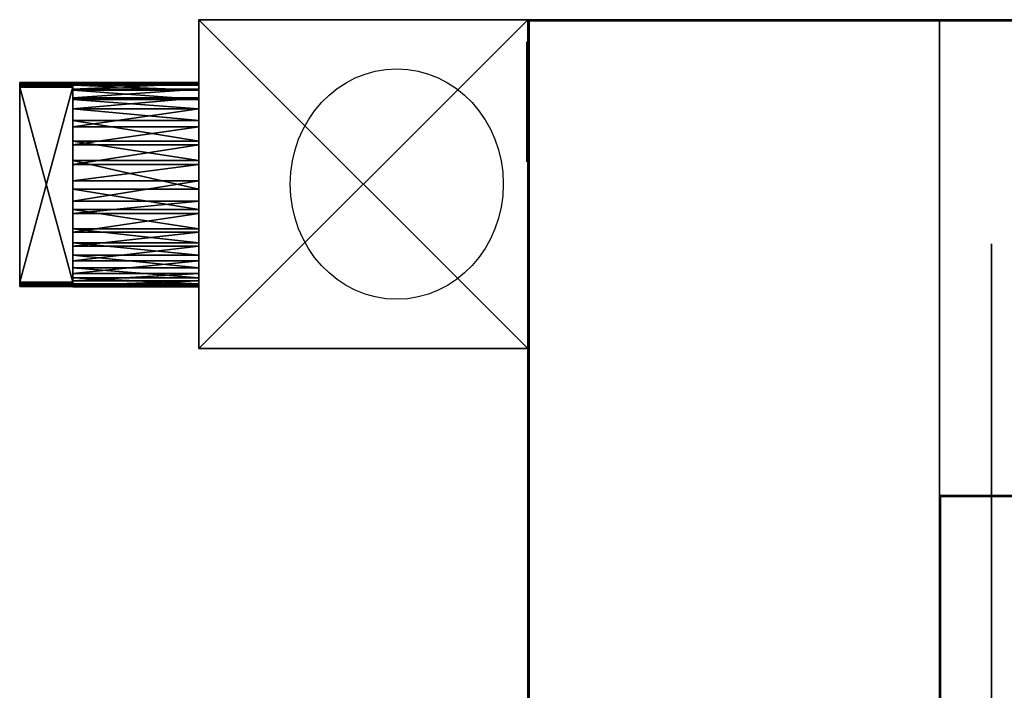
# Model space of a CAD drawing. Extents: x -4.6 to 21.5, y -2.8 to 21.5.
# Tile 252 of 256: x -4.6 to 4.3, y 15.4 to 21.5. Entities that reach past the tile are written whole.
import ezdxf

# ---------------------------------------------------------------- set-up
doc = ezdxf.new("R2010")
doc.units = 0

# ---------------------------------------------------------------- blocks, each defined once
blk = doc.blocks.new('Box-21595dc2-8dc5-4a55-83e6-6fe6c572662c')
at = {"color": 253, "linetype": 'Continuous', "true_color": 0xa0a0a0, "transparency": 33554687}
mesh = blk.add_polyface(dxfattribs=at)
corners = [(0, 0, 33.99), (3.75, 0, 33.99), (3.75, 21.5, 33.99), (0, 21.5, 33.99), (0, 0, 34), (3.75, 0, 34), (3.75, 21.5, 34), (0, 21.5, 34)]
mesh.append_faces([[corners[k] for k in face] for face in [(0, 1, 2, 3), (4, 5, 6, 7), (0, 1, 5, 4), (1, 2, 6, 5), (2, 3, 7, 6), (3, 0, 4, 7)]], dxfattribs={"color": 253})
blk = doc.blocks.new('Box-c6def24c-ba1f-488d-95c4-2e4800b94b95')
at = {"color": 253, "linetype": 'Continuous', "true_color": 0xa0a0a0, "transparency": 33554687}
mesh = blk.add_polyface(dxfattribs=at)
corners = [(3.75, 17.15, 33.99), (14.13, 17.15, 33.99), (14.13, 21.5, 33.99), (3.75, 21.5, 33.99), (3.75, 17.15, 34), (14.13, 17.15, 34), (14.13, 21.5, 34), (3.75, 21.5, 34)]
mesh.append_faces([[corners[k] for k in face] for face in [(0, 1, 2, 3), (4, 5, 6, 7), (0, 1, 5, 4), (1, 2, 6, 5), (2, 3, 7, 6), (3, 0, 4, 7)]], dxfattribs={"color": 253})
blk = doc.blocks.new('Box-15cc2feb-df44-4f64-913c-8c3416cfb282')
at = {"color": 253, "linetype": 'Continuous', "true_color": 0xa0a0a0, "transparency": 33554687}
mesh = blk.add_polyface(dxfattribs=at)
corners = [(3.75, 7.72, 33.99), (3.76, 7.72, 33.99), (3.76, 17.15, 33.99), (3.75, 17.15, 33.99), (3.75, 7.72, 35.49), (3.76, 7.72, 35.49), (3.76, 17.15, 35.49), (3.75, 17.15, 35.49)]
mesh.append_faces([[corners[k] for k in face] for face in [(0, 1, 2, 3), (4, 5, 6, 7), (0, 1, 5, 4), (1, 2, 6, 5), (2, 3, 7, 6), (3, 0, 4, 7)]], dxfattribs={"color": 253})
blk = doc.blocks.new('Box-7df25acc-4ded-4eb1-98e4-ce6e878ede01')
at = {"color": 253, "linetype": 'Continuous', "true_color": 0xa0a0a0, "transparency": 33554687}
mesh = blk.add_polyface(dxfattribs=at)
corners = [(3.75, 17.15, 33.99), (14.13, 17.15, 33.99), (14.13, 17.16, 33.99), (3.75, 17.16, 33.99), (3.75, 17.15, 35.49), (14.13, 17.15, 35.49), (14.13, 17.16, 35.49), (3.75, 17.16, 35.49)]
mesh.append_faces([[corners[k] for k in face] for face in [(0, 1, 2, 3), (4, 5, 6, 7), (0, 1, 5, 4), (1, 2, 6, 5), (2, 3, 7, 6), (3, 0, 4, 7)]], dxfattribs={"color": 253})
blk = doc.blocks.new('Box-f572f898-0279-45fe-b65a-9b3f193a0371')
at = {"color": 253, "linetype": 'Continuous', "true_color": 0xa0a0a0, "transparency": 33554687}
mesh = blk.add_polyface(dxfattribs=at)
corners = [(0, 0), (21.5, 0), (21.5, 21.5), (0, 21.5), (0, 0, 0.01), (21.5, 0, 0.01), (21.5, 21.5, 0.01), (0, 21.5, 0.01)]
mesh.append_faces([[corners[k] for k in face] for face in [(0, 1, 2, 3), (4, 5, 6, 7), (0, 1, 5, 4), (1, 2, 6, 5), (2, 3, 7, 6), (3, 0, 4, 7)]], dxfattribs={"color": 253})
blk = doc.blocks.new('Box-9018665b-969c-4b9f-9181-589a02ab5dd4')
at = {"color": 253, "linetype": 'Continuous', "true_color": 0xa0a0a0, "transparency": 33554687}
mesh = blk.add_polyface(dxfattribs=at)
corners = [(0, 0), (21.5, 0), (21.5, 0.01), (0, 0.01), (0, 0, 34), (21.5, 0, 34), (21.5, 0.01, 34), (0, 0.01, 34)]
mesh.append_faces([[corners[k] for k in face] for face in [(0, 1, 2, 3), (4, 5, 6, 7), (0, 1, 5, 4), (1, 2, 6, 5), (2, 3, 7, 6), (3, 0, 4, 7)]], dxfattribs={"color": 253})
blk = doc.blocks.new('Box-da42ae9b-5249-45c9-bb7f-9eb161a07cb8')
at = {"color": 253, "linetype": 'Continuous', "true_color": 0xa0a0a0, "transparency": 33554687}
mesh = blk.add_polyface(dxfattribs=at)
corners = [(0, 0), (0.01, 0), (0.01, 21.5), (0, 21.5), (0, 0, 34), (0.01, 0, 34), (0.01, 21.5, 34), (0, 21.5, 34)]
mesh.append_faces([[corners[k] for k in face] for face in [(0, 1, 2, 3), (4, 5, 6, 7), (0, 1, 5, 4), (1, 2, 6, 5), (2, 3, 7, 6), (3, 0, 4, 7)]], dxfattribs={"color": 253})
blk = doc.blocks.new('UpwardOpening-e0cd0b66-a6d5-412a-90a9-14671aa8d508')
at = {"linetype": 'Continuous', "transparency": 33554687}
for name in ['Box-21595dc2-8dc5-4a55-83e6-6fe6c572662c', 'Box-c6def24c-ba1f-488d-95c4-2e4800b94b95', 'Box-7df25acc-4ded-4eb1-98e4-ce6e878ede01', 'Box-15cc2feb-df44-4f64-913c-8c3416cfb282']:
    blk.add_blockref(name, (0, 0), dxfattribs=at)
blk = doc.blocks.new('3be4c5a4-02d3-49c5-8863-cb76a05e2130')
at = {"linetype": 'Continuous', "transparency": 33554687}
for name, p in [('Box-21595dc2-8dc5-4a55-83e6-6fe6c572662c', (0, 0)), ('Box-f572f898-0279-45fe-b65a-9b3f193a0371', (0, 0)), ('Box-9018665b-969c-4b9f-9181-589a02ab5dd4', (0, 21.49)), ('Box-da42ae9b-5249-45c9-bb7f-9eb161a07cb8', (0, 0)), ('UpwardOpening-e0cd0b66-a6d5-412a-90a9-14671aa8d508', (0, 0)), ('Box-c6def24c-ba1f-488d-95c4-2e4800b94b95', (0, 0)), ('Box-7df25acc-4ded-4eb1-98e4-ce6e878ede01', (0, 0)), ('Box-15cc2feb-df44-4f64-913c-8c3416cfb282', (0, 0))]:
    blk.add_blockref(name, p, dxfattribs=at)
blk = doc.blocks.new('99b5b12d-b41e-4160-aa21-a2ba57137efe')
at = {"color": 36, "transparency": 33554687}
mesh = blk.add_polyface(dxfattribs=at)
corners = [(13.443, -3.687, -15.106), (13.443, 0, -15.106), (13.443, 0, 15.106), (13.443, -3.958, 15.106), (13.443, -21.095, -13.734), (13.443, -18.975, -14.143), (13.443, -18.062, -11.309), (13.443, -20.159, -11.143), (13.443, -11.079, 13.492), (13.443, -8.583, 11.576), (13.443, -5.811, 16.497), (13.443, -8.238, 18.017), (13.443, -13.92, 14.847), (13.443, -11.622, 19.37), (13.443, -15.381, 20.007), (13.443, -19.208, 19.778), (13.443, -18.062, 15.503), (13.443, -22.897, 18.744), (13.443, -25.72, 17.358), (13.443, -22.205, 14.847), (13.443, -28.22, 15.419), (13.443, -25.045, 13.492), (13.443, -30.539, 13.114), (13.443, -27.541, 11.576), (13.443, -32.395, 10.809), (13.443, -29.457, 9.08), (13.443, -33.94, 7.768), (13.443, -30.409, 7.211), (13.443, -34.907, 4.463), (13.443, -31.303, 4.194), (13.443, -35.191, 0.591), (13.443, -31.385, 1.049), (13.443, -34.722, -2.717), (13.443, -33.645, -5.511), (13.443, -30.812, -2.045), (13.443, -30.007, -3.989), (13.443, -31.748, -8.308), (13.443, -28.908, -5.783), (13.443, -29.195, -10.518), (13.443, -27.541, -7.382), (13.443, -26.435, -12.052), (13.443, -25.942, -8.748), (13.443, -24.254, -12.904), (13.443, -24.148, -9.847), (13.443, -22.205, -10.652), (13.443, -5.715, -3.017), (13.443, -7.217, -5.783), (13.443, -7.168, -15.102), (13.443, -4.822), (13.443, -4.739, 3.146), (13.443, -5.313, 6.24), (13.443, -6.667, 9.08), (13.443, -9.383, -8.065), (13.443, -11.976, -9.847), (13.443, -10.417, -15.061), (13.443, -15.965, -11.143), (13.443, -13.714, -14.854), (13.443, -16.876, -14.477)]
mesh.append_faces([[corners[k] for k in face] for face in [(11, 15, 16, 11), (15, 18, 19, 15), (30, 33, 34, 30), (0, 3, 49, 0)]], dxfattribs={"vtx0": -1, "vtx1": -1, "vtx2": -1, "color": 36})
mesh.append_faces([[corners[k] for k in face] for face in [(0, 2, 3, 0), (4, 6, 7, 4), (8, 10, 11, 8), (11, 12, 8, 11), (11, 14, 15, 11), (11, 16, 12, 11), (15, 19, 16, 15), (18, 21, 19, 18), (20, 23, 21, 20), (22, 25, 23, 22), (24, 27, 25, 24), (26, 29, 27, 26), (28, 31, 29, 28), (30, 34, 31, 30), (33, 35, 34, 33), (33, 37, 35, 33), (36, 39, 37, 36), (38, 41, 39, 38), (40, 43, 41, 40), (42, 44, 43, 42), (42, 7, 44, 42), (45, 47, 0, 45), (0, 48, 45, 0), (0, 49, 48, 0), (3, 50, 49, 3), (3, 51, 50, 3), (3, 9, 51, 3), (52, 54, 47, 52), (47, 46, 52, 47), (53, 56, 54, 53), (55, 57, 56, 55), (6, 5, 57, 6)]], dxfattribs={"vtx0": -1, "vtx2": -1, "color": 36})
mesh.append_faces([[corners[k] for k in face] for face in [(4, 5, 6, 4), (8, 9, 10, 8), (18, 20, 21, 18), (20, 22, 23, 20), (22, 24, 25, 22), (24, 26, 27, 24), (26, 28, 29, 26), (28, 30, 31, 28), (33, 36, 37, 33), (36, 38, 39, 36), (38, 40, 41, 38), (40, 42, 43, 40), (42, 4, 7, 42), (45, 46, 47, 45), (3, 10, 9, 3), (52, 53, 54, 52), (53, 55, 56, 53), (55, 6, 57, 55)]], dxfattribs={"vtx1": -1, "vtx2": -1, "color": 36})
mesh.append_faces([[corners[k] for k in face] for face in [(0, 1, 2, 0), (11, 13, 14, 11), (15, 17, 18, 15), (30, 32, 33, 30)]], dxfattribs={"vtx2": -1, "color": 36})
blk = doc.blocks.new('799517b3-7b0f-4c51-b159-8d41d883044d')
at = {"transparency": 33554687, "extrusion": (1, 0, 0)}
blk.add_circle((0, 0), 0.5, dxfattribs=at)
blk = doc.blocks.new('231_1_1deb1329-c7db-4de6-8a06-0c6a2b05da047b96268b-c5ce-4700-b27f-ebe6cae212fb')
at = {"color": 0, "linetype": 'BYBLOCK', "lineweight": -2, "transparency": 33554687}
mesh = blk.add_polyface(dxfattribs=at)
corners = [(-3.136, 1.4485, 8.14), (-3.136, -1.4485, 8.14), (0, -1.4485, 8.14), (0, 1.4485, 8.14)]
mesh.append_faces([[corners[k] for k in face] for face in [(0, 2, 3, 0)]], dxfattribs={"vtx0": -1, "color": 0})
mesh.append_faces([[corners[k] for k in face] for face in [(0, 1, 2, 0)]], dxfattribs={"vtx2": -1, "color": 0})
mesh = blk.add_polyface(dxfattribs=at)
corners = [(-3.136, -1.4485), (-3.136, 1.4485), (0, 1.4485), (0, -1.4485)]
mesh.append_faces([[corners[k] for k in face] for face in [(3, 0, 2, 3)]], dxfattribs={"vtx1": -1, "color": 0})
mesh.append_faces([[corners[k] for k in face] for face in [(0, 1, 2, 0)]], dxfattribs={"vtx2": -1, "color": 0})
mesh = blk.add_polyface(dxfattribs=at)
corners = [(-3.136, 1.4485), (-3.136, -1.4485), (-3.136, -1.4485, 8.14), (-3.136, 1.4485, 8.14)]
mesh.append_faces([[corners[k] for k in face] for face in [(3, 0, 2, 3)]], dxfattribs={"vtx1": -1, "color": 0})
mesh.append_faces([[corners[k] for k in face] for face in [(0, 1, 2, 0)]], dxfattribs={"vtx2": -1, "color": 0})
mesh = blk.add_polyface(dxfattribs=at)
corners = [(0, 1.4485), (-3.136, 1.4485), (-3.136, 1.4485, 8.14), (0, 1.4485, 8.14)]
mesh.append_faces([[corners[k] for k in face] for face in [(3, 0, 2, 3)]], dxfattribs={"vtx1": -1, "color": 0})
mesh.append_faces([[corners[k] for k in face] for face in [(0, 1, 2, 0)]], dxfattribs={"vtx2": -1, "color": 0})
mesh = blk.add_polyface(dxfattribs=at)
corners = [(0, -1.4485), (0, 1.4485), (0, 1.4485, 8.14), (0, -1.4485, 8.14)]
mesh.append_faces([[corners[k] for k in face] for face in [(3, 0, 2, 3)]], dxfattribs={"vtx1": -1, "color": 0})
mesh.append_faces([[corners[k] for k in face] for face in [(0, 1, 2, 0)]], dxfattribs={"vtx2": -1, "color": 0})
mesh = blk.add_polyface(dxfattribs=at)
corners = [(-3.136, -1.4485), (0, -1.4485), (0, -1.4485, 8.14), (-3.136, -1.4485, 8.14)]
mesh.append_faces([[corners[k] for k in face] for face in [(3, 0, 2, 3)]], dxfattribs={"vtx1": -1, "color": 0})
mesh.append_faces([[corners[k] for k in face] for face in [(0, 1, 2, 0)]], dxfattribs={"vtx2": -1, "color": 0})
blk = doc.blocks.new('235_1_4498c417-7ae5-4252-985d-678b6c8620526d9ea600-2b95-4799-a670-48ae1b192588')
at = {"color": 0, "linetype": 'BYBLOCK', "lineweight": -2, "transparency": 33554687}
mesh = blk.add_polyface(dxfattribs=at)
corners = [(-4.336, 0.9041, 3.697), (-3.136, 0.9041, 3.697), (-3.136, 0.8936, 3.5599), (-4.336, 0.8936, 3.5599)]
mesh.append_faces([[corners[k] for k in face] for face in [(3, 0, 2, 3)]], dxfattribs={"vtx1": -1, "color": 0})
mesh.append_faces([[corners[k] for k in face] for face in [(0, 1, 2, 0)]], dxfattribs={"vtx2": -1, "color": 0})
mesh = blk.add_polyface(dxfattribs=at)
corners = [(-4.336, 0.8799, 3.9038), (-3.136, 0.8799, 3.9038), (-3.136, 0.9041, 3.697), (-4.336, 0.9041, 3.697)]
mesh.append_faces([[corners[k] for k in face] for face in [(3, 0, 2, 3)]], dxfattribs={"vtx1": -1, "color": 0})
mesh.append_faces([[corners[k] for k in face] for face in [(0, 1, 2, 0)]], dxfattribs={"vtx2": -1, "color": 0})
mesh = blk.add_polyface(dxfattribs=at)
corners = [(-4.336, -0.8348, 3.3721), (-4.336, -0.8854, 3.5598), (-4.336, -0.8959, 3.697), (-4.336, -0.7601, 3.2227), (-4.336, -0.6624, 3.0922), (-4.336, -0.5038, 2.954), (-4.336, -0.3455, 2.8685), (-4.336, -0.1728, 2.8146), (-4.336, -0.0288, 2.7976), (-4.336, 0.1519, 2.81), (-4.336, 0.2581, 2.8336), (-4.336, 0.4251, 2.9023), (-4.336, 0.5459, 2.9792), (-4.336, 0.6749, 3.097), (-4.336, 0.7875, 3.2539), (-4.336, 0.8533, 3.3989), (-4.336, 0.8936, 3.5599), (-4.336, 0.9041, 3.697), (-4.336, 0.8799, 3.9038), (-4.336, 0.8252, 4.0646), (-4.336, 0.7366, 4.219), (-4.336, 0.627, 4.3466), (-4.336, 0.5175, 4.4362), (-4.336, 0.3932, 4.5086), (-4.336, 0.2229, 4.5693), (-4.336, 0.0438, 4.5961), (-4.336, -0.2081, 4.5709), (-4.336, -0.3789, 4.5115), (-4.336, -0.561, 4.3975), (-4.336, -0.6624, 4.3018), (-4.336, -0.7438, 4.1976), (-4.336, -0.826, 4.0447), (-4.336, -0.871, 3.9066)]
mesh.append_faces([[corners[k] for k in face] for face in [(32, 31, 2, 32)]], dxfattribs={"vtx1": -1, "color": 0})
mesh.append_faces([[corners[k] for k in face] for face in [(3, 0, 2, 3), (4, 3, 2, 4), (5, 4, 2, 5), (6, 5, 2, 6), (7, 6, 2, 7), (8, 7, 2, 8), (9, 8, 2, 9), (10, 9, 2, 10), (11, 10, 2, 11), (12, 11, 2, 12), (13, 12, 2, 13), (14, 13, 2, 14), (15, 14, 2, 15), (16, 15, 2, 16), (17, 16, 2, 17), (18, 17, 2, 18), (19, 18, 2, 19), (20, 19, 2, 20), (21, 20, 2, 21), (22, 21, 2, 22), (23, 22, 2, 23), (24, 23, 2, 24), (25, 24, 2, 25), (26, 25, 2, 26), (27, 26, 2, 27), (28, 27, 2, 28), (29, 28, 2, 29), (30, 29, 2, 30), (31, 30, 2, 31)]], dxfattribs={"vtx1": -1, "vtx2": -1, "color": 0})
mesh.append_faces([[corners[k] for k in face] for face in [(0, 1, 2, 0)]], dxfattribs={"vtx2": -1, "color": 0})
mesh = blk.add_polyface(dxfattribs=at)
corners = [(-4.336, 0.8936, 3.5599), (-3.136, 0.8936, 3.5599), (-3.136, 0.8533, 3.3989), (-4.336, 0.8533, 3.3989)]
mesh.append_faces([[corners[k] for k in face] for face in [(3, 0, 2, 3)]], dxfattribs={"vtx1": -1, "color": 0})
mesh.append_faces([[corners[k] for k in face] for face in [(0, 1, 2, 0)]], dxfattribs={"vtx2": -1, "color": 0})
mesh = blk.add_polyface(dxfattribs=at)
corners = [(-4.336, 0.8252, 4.0646), (-3.136, 0.8252, 4.0646), (-3.136, 0.8799, 3.9038), (-4.336, 0.8799, 3.9038)]
mesh.append_faces([[corners[k] for k in face] for face in [(3, 0, 2, 3)]], dxfattribs={"vtx1": -1, "color": 0})
mesh.append_faces([[corners[k] for k in face] for face in [(0, 1, 2, 0)]], dxfattribs={"vtx2": -1, "color": 0})
mesh = blk.add_polyface(dxfattribs=at)
corners = [(-3.136, -0.8854, 3.5598), (-3.136, -0.8348, 3.3721), (-3.136, -0.7601, 3.2227), (-3.136, -0.6624, 3.0922), (-3.136, -0.5038, 2.954), (-3.136, -0.3455, 2.8685), (-3.136, -0.1728, 2.8146), (-3.136, -0.0288, 2.7976), (-3.136, 0.1519, 2.81), (-3.136, 0.2581, 2.8336), (-3.136, 0.4251, 2.9023), (-3.136, 0.5459, 2.9792), (-3.136, 0.6749, 3.097), (-3.136, 0.7875, 3.2539), (-3.136, 0.8533, 3.3989), (-3.136, 0.8936, 3.5599), (-3.136, 0.9041, 3.697), (-3.136, 0.8799, 3.9038), (-3.136, 0.8252, 4.0646), (-3.136, 0.7366, 4.219), (-3.136, 0.627, 4.3466), (-3.136, 0.5175, 4.4362), (-3.136, 0.3932, 4.5086), (-3.136, 0.2229, 4.5693), (-3.136, 0.0438, 4.5961), (-3.136, -0.2081, 4.5709), (-3.136, -0.3789, 4.5115), (-3.136, -0.561, 4.3975), (-3.136, -0.6624, 4.3018), (-3.136, -0.7438, 4.1976), (-3.136, -0.826, 4.0447), (-3.136, -0.871, 3.9066), (-3.136, -0.8959, 3.697)]
mesh.append_faces([[corners[k] for k in face] for face in [(0, 31, 32, 0)]], dxfattribs={"vtx0": -1, "color": 0})
mesh.append_faces([[corners[k] for k in face] for face in [(0, 2, 3, 0), (0, 3, 4, 0), (0, 4, 5, 0), (0, 5, 6, 0), (0, 6, 7, 0), (0, 7, 8, 0), (0, 8, 9, 0), (0, 9, 10, 0), (0, 10, 11, 0), (0, 11, 12, 0), (0, 12, 13, 0), (0, 13, 14, 0), (0, 14, 15, 0), (0, 15, 16, 0), (0, 16, 17, 0), (0, 17, 18, 0), (0, 18, 19, 0), (0, 19, 20, 0), (0, 20, 21, 0), (0, 21, 22, 0), (0, 22, 23, 0), (0, 23, 24, 0), (0, 24, 25, 0), (0, 25, 26, 0), (0, 26, 27, 0), (0, 27, 28, 0), (0, 28, 29, 0), (0, 29, 30, 0), (0, 30, 31, 0)]], dxfattribs={"vtx0": -1, "vtx2": -1, "color": 0})
mesh.append_faces([[corners[k] for k in face] for face in [(0, 1, 2, 0)]], dxfattribs={"vtx2": -1, "color": 0})
mesh = blk.add_polyface(dxfattribs=at)
corners = [(-4.336, 0.8533, 3.3989), (-3.136, 0.8533, 3.3989), (-3.136, 0.7875, 3.2539), (-4.336, 0.7875, 3.2539)]
mesh.append_faces([[corners[k] for k in face] for face in [(3, 0, 2, 3)]], dxfattribs={"vtx1": -1, "color": 0})
mesh.append_faces([[corners[k] for k in face] for face in [(0, 1, 2, 0)]], dxfattribs={"vtx2": -1, "color": 0})
mesh = blk.add_polyface(dxfattribs=at)
corners = [(-4.336, 0.7366, 4.219), (-3.136, 0.7366, 4.219), (-3.136, 0.8252, 4.0646), (-4.336, 0.8252, 4.0646)]
mesh.append_faces([[corners[k] for k in face] for face in [(3, 0, 2, 3)]], dxfattribs={"vtx1": -1, "color": 0})
mesh.append_faces([[corners[k] for k in face] for face in [(0, 1, 2, 0)]], dxfattribs={"vtx2": -1, "color": 0})
mesh = blk.add_polyface(dxfattribs=at)
corners = [(-4.336, 0.7875, 3.2539), (-3.136, 0.7875, 3.2539), (-3.136, 0.6749, 3.097), (-4.336, 0.6749, 3.097)]
mesh.append_faces([[corners[k] for k in face] for face in [(3, 0, 2, 3)]], dxfattribs={"vtx1": -1, "color": 0})
mesh.append_faces([[corners[k] for k in face] for face in [(0, 1, 2, 0)]], dxfattribs={"vtx2": -1, "color": 0})
mesh = blk.add_polyface(dxfattribs=at)
corners = [(-4.336, 0.627, 4.3466), (-3.136, 0.627, 4.3466), (-3.136, 0.7366, 4.219), (-4.336, 0.7366, 4.219)]
mesh.append_faces([[corners[k] for k in face] for face in [(3, 0, 2, 3)]], dxfattribs={"vtx1": -1, "color": 0})
mesh.append_faces([[corners[k] for k in face] for face in [(0, 1, 2, 0)]], dxfattribs={"vtx2": -1, "color": 0})
mesh = blk.add_polyface(dxfattribs=at)
corners = [(-4.336, 0.6749, 3.097), (-3.136, 0.6749, 3.097), (-3.136, 0.5459, 2.9792), (-4.336, 0.5459, 2.9792)]
mesh.append_faces([[corners[k] for k in face] for face in [(3, 0, 2, 3)]], dxfattribs={"vtx1": -1, "color": 0})
mesh.append_faces([[corners[k] for k in face] for face in [(0, 1, 2, 0)]], dxfattribs={"vtx2": -1, "color": 0})
mesh = blk.add_polyface(dxfattribs=at)
corners = [(-4.336, 0.5175, 4.4362), (-3.136, 0.5175, 4.4362), (-3.136, 0.627, 4.3466), (-4.336, 0.627, 4.3466)]
mesh.append_faces([[corners[k] for k in face] for face in [(3, 0, 2, 3)]], dxfattribs={"vtx1": -1, "color": 0})
mesh.append_faces([[corners[k] for k in face] for face in [(0, 1, 2, 0)]], dxfattribs={"vtx2": -1, "color": 0})
mesh = blk.add_polyface(dxfattribs=at)
corners = [(-4.336, 0.5459, 2.9792), (-3.136, 0.5459, 2.9792), (-3.136, 0.4251, 2.9023), (-4.336, 0.4251, 2.9023)]
mesh.append_faces([[corners[k] for k in face] for face in [(3, 0, 2, 3)]], dxfattribs={"vtx1": -1, "color": 0})
mesh.append_faces([[corners[k] for k in face] for face in [(0, 1, 2, 0)]], dxfattribs={"vtx2": -1, "color": 0})
mesh = blk.add_polyface(dxfattribs=at)
corners = [(-4.336, 0.3932, 4.5086), (-3.136, 0.3932, 4.5086), (-3.136, 0.5175, 4.4362), (-4.336, 0.5175, 4.4362)]
mesh.append_faces([[corners[k] for k in face] for face in [(3, 0, 2, 3)]], dxfattribs={"vtx1": -1, "color": 0})
mesh.append_faces([[corners[k] for k in face] for face in [(0, 1, 2, 0)]], dxfattribs={"vtx2": -1, "color": 0})
mesh = blk.add_polyface(dxfattribs=at)
corners = [(-4.336, 0.4251, 2.9023), (-3.136, 0.4251, 2.9023), (-3.136, 0.2581, 2.8336), (-4.336, 0.2581, 2.8336)]
mesh.append_faces([[corners[k] for k in face] for face in [(3, 0, 2, 3)]], dxfattribs={"vtx1": -1, "color": 0})
mesh.append_faces([[corners[k] for k in face] for face in [(0, 1, 2, 0)]], dxfattribs={"vtx2": -1, "color": 0})
mesh = blk.add_polyface(dxfattribs=at)
corners = [(-4.336, 0.2229, 4.5693), (-3.136, 0.2229, 4.5693), (-3.136, 0.3932, 4.5086), (-4.336, 0.3932, 4.5086)]
mesh.append_faces([[corners[k] for k in face] for face in [(3, 0, 2, 3)]], dxfattribs={"vtx1": -1, "color": 0})
mesh.append_faces([[corners[k] for k in face] for face in [(0, 1, 2, 0)]], dxfattribs={"vtx2": -1, "color": 0})
mesh = blk.add_polyface(dxfattribs=at)
corners = [(-4.336, 0.2581, 2.8336), (-3.136, 0.2581, 2.8336), (-3.136, 0.1519, 2.81), (-4.336, 0.1519, 2.81)]
mesh.append_faces([[corners[k] for k in face] for face in [(3, 0, 2, 3)]], dxfattribs={"vtx1": -1, "color": 0})
mesh.append_faces([[corners[k] for k in face] for face in [(0, 1, 2, 0)]], dxfattribs={"vtx2": -1, "color": 0})
mesh = blk.add_polyface(dxfattribs=at)
corners = [(-4.336, 0.0438, 4.5961), (-3.136, 0.0438, 4.5961), (-3.136, 0.2229, 4.5693), (-4.336, 0.2229, 4.5693)]
mesh.append_faces([[corners[k] for k in face] for face in [(3, 0, 2, 3)]], dxfattribs={"vtx1": -1, "color": 0})
mesh.append_faces([[corners[k] for k in face] for face in [(0, 1, 2, 0)]], dxfattribs={"vtx2": -1, "color": 0})
mesh = blk.add_polyface(dxfattribs=at)
corners = [(-4.336, 0.1519, 2.81), (-3.136, 0.1519, 2.81), (-3.136, -0.0288, 2.7976), (-4.336, -0.0288, 2.7976)]
mesh.append_faces([[corners[k] for k in face] for face in [(3, 0, 2, 3)]], dxfattribs={"vtx1": -1, "color": 0})
mesh.append_faces([[corners[k] for k in face] for face in [(0, 1, 2, 0)]], dxfattribs={"vtx2": -1, "color": 0})
mesh = blk.add_polyface(dxfattribs=at)
corners = [(-4.336, -0.2081, 4.5709), (-3.136, -0.2081, 4.5709), (-3.136, 0.0438, 4.5961), (-4.336, 0.0438, 4.5961)]
mesh.append_faces([[corners[k] for k in face] for face in [(3, 0, 2, 3)]], dxfattribs={"vtx1": -1, "color": 0})
mesh.append_faces([[corners[k] for k in face] for face in [(0, 1, 2, 0)]], dxfattribs={"vtx2": -1, "color": 0})
mesh = blk.add_polyface(dxfattribs=at)
corners = [(-4.336, -0.0288, 2.7976), (-3.136, -0.0288, 2.7976), (-3.136, -0.1728, 2.8146), (-4.336, -0.1728, 2.8146)]
mesh.append_faces([[corners[k] for k in face] for face in [(3, 0, 2, 3)]], dxfattribs={"vtx1": -1, "color": 0})
mesh.append_faces([[corners[k] for k in face] for face in [(0, 1, 2, 0)]], dxfattribs={"vtx2": -1, "color": 0})
mesh = blk.add_polyface(dxfattribs=at)
corners = [(-4.336, -0.1728, 2.8146), (-3.136, -0.1728, 2.8146), (-3.136, -0.3455, 2.8685), (-4.336, -0.3455, 2.8685)]
mesh.append_faces([[corners[k] for k in face] for face in [(3, 0, 2, 3)]], dxfattribs={"vtx1": -1, "color": 0})
mesh.append_faces([[corners[k] for k in face] for face in [(0, 1, 2, 0)]], dxfattribs={"vtx2": -1, "color": 0})
mesh = blk.add_polyface(dxfattribs=at)
corners = [(-4.336, -0.3789, 4.5115), (-3.136, -0.3789, 4.5115), (-3.136, -0.2081, 4.5709), (-4.336, -0.2081, 4.5709)]
mesh.append_faces([[corners[k] for k in face] for face in [(3, 0, 2, 3)]], dxfattribs={"vtx1": -1, "color": 0})
mesh.append_faces([[corners[k] for k in face] for face in [(0, 1, 2, 0)]], dxfattribs={"vtx2": -1, "color": 0})
mesh = blk.add_polyface(dxfattribs=at)
corners = [(-4.336, -0.3455, 2.8685), (-3.136, -0.3455, 2.8685), (-3.136, -0.5038, 2.954), (-4.336, -0.5038, 2.954)]
mesh.append_faces([[corners[k] for k in face] for face in [(3, 0, 2, 3)]], dxfattribs={"vtx1": -1, "color": 0})
mesh.append_faces([[corners[k] for k in face] for face in [(0, 1, 2, 0)]], dxfattribs={"vtx2": -1, "color": 0})
mesh = blk.add_polyface(dxfattribs=at)
corners = [(-4.336, -0.561, 4.3975), (-3.136, -0.561, 4.3975), (-3.136, -0.3789, 4.5115), (-4.336, -0.3789, 4.5115)]
mesh.append_faces([[corners[k] for k in face] for face in [(3, 0, 2, 3)]], dxfattribs={"vtx1": -1, "color": 0})
mesh.append_faces([[corners[k] for k in face] for face in [(0, 1, 2, 0)]], dxfattribs={"vtx2": -1, "color": 0})
mesh = blk.add_polyface(dxfattribs=at)
corners = [(-4.336, -0.5038, 2.954), (-3.136, -0.5038, 2.954), (-3.136, -0.6624, 3.0922), (-4.336, -0.6624, 3.0922)]
mesh.append_faces([[corners[k] for k in face] for face in [(3, 0, 2, 3)]], dxfattribs={"vtx1": -1, "color": 0})
mesh.append_faces([[corners[k] for k in face] for face in [(0, 1, 2, 0)]], dxfattribs={"vtx2": -1, "color": 0})
mesh = blk.add_polyface(dxfattribs=at)
corners = [(-4.336, -0.6624, 4.3018), (-3.136, -0.6624, 4.3018), (-3.136, -0.561, 4.3975), (-4.336, -0.561, 4.3975)]
mesh.append_faces([[corners[k] for k in face] for face in [(3, 0, 2, 3)]], dxfattribs={"vtx1": -1, "color": 0})
mesh.append_faces([[corners[k] for k in face] for face in [(0, 1, 2, 0)]], dxfattribs={"vtx2": -1, "color": 0})
mesh = blk.add_polyface(dxfattribs=at)
corners = [(-4.336, -0.6624, 3.0922), (-3.136, -0.6624, 3.0922), (-3.136, -0.7601, 3.2227), (-4.336, -0.7601, 3.2227)]
mesh.append_faces([[corners[k] for k in face] for face in [(3, 0, 2, 3)]], dxfattribs={"vtx1": -1, "color": 0})
mesh.append_faces([[corners[k] for k in face] for face in [(0, 1, 2, 0)]], dxfattribs={"vtx2": -1, "color": 0})
mesh = blk.add_polyface(dxfattribs=at)
corners = [(-4.336, -0.7438, 4.1976), (-3.136, -0.7438, 4.1976), (-3.136, -0.6624, 4.3018), (-4.336, -0.6624, 4.3018)]
mesh.append_faces([[corners[k] for k in face] for face in [(3, 0, 2, 3)]], dxfattribs={"vtx1": -1, "color": 0})
mesh.append_faces([[corners[k] for k in face] for face in [(0, 1, 2, 0)]], dxfattribs={"vtx2": -1, "color": 0})
mesh = blk.add_polyface(dxfattribs=at)
corners = [(-4.336, -0.826, 4.0447), (-3.136, -0.826, 4.0447), (-3.136, -0.7438, 4.1976), (-4.336, -0.7438, 4.1976)]
mesh.append_faces([[corners[k] for k in face] for face in [(3, 0, 2, 3)]], dxfattribs={"vtx1": -1, "color": 0})
mesh.append_faces([[corners[k] for k in face] for face in [(0, 1, 2, 0)]], dxfattribs={"vtx2": -1, "color": 0})
mesh = blk.add_polyface(dxfattribs=at)
corners = [(-4.336, -0.7601, 3.2227), (-3.136, -0.7601, 3.2227), (-3.136, -0.8348, 3.3721), (-4.336, -0.8348, 3.3721)]
mesh.append_faces([[corners[k] for k in face] for face in [(3, 0, 2, 3)]], dxfattribs={"vtx1": -1, "color": 0})
mesh.append_faces([[corners[k] for k in face] for face in [(0, 1, 2, 0)]], dxfattribs={"vtx2": -1, "color": 0})
mesh = blk.add_polyface(dxfattribs=at)
corners = [(-4.336, -0.871, 3.9066), (-3.136, -0.871, 3.9066), (-3.136, -0.826, 4.0447), (-4.336, -0.826, 4.0447)]
mesh.append_faces([[corners[k] for k in face] for face in [(3, 0, 2, 3)]], dxfattribs={"vtx1": -1, "color": 0})
mesh.append_faces([[corners[k] for k in face] for face in [(0, 1, 2, 0)]], dxfattribs={"vtx2": -1, "color": 0})
mesh = blk.add_polyface(dxfattribs=at)
corners = [(-4.336, -0.8348, 3.3721), (-3.136, -0.8348, 3.3721), (-3.136, -0.8854, 3.5598), (-4.336, -0.8854, 3.5598)]
mesh.append_faces([[corners[k] for k in face] for face in [(3, 0, 2, 3)]], dxfattribs={"vtx1": -1, "color": 0})
mesh.append_faces([[corners[k] for k in face] for face in [(0, 1, 2, 0)]], dxfattribs={"vtx2": -1, "color": 0})
mesh = blk.add_polyface(dxfattribs=at)
corners = [(-4.336, -0.8959, 3.697), (-3.136, -0.8959, 3.697), (-3.136, -0.871, 3.9066), (-4.336, -0.871, 3.9066)]
mesh.append_faces([[corners[k] for k in face] for face in [(3, 0, 2, 3)]], dxfattribs={"vtx1": -1, "color": 0})
mesh.append_faces([[corners[k] for k in face] for face in [(0, 1, 2, 0)]], dxfattribs={"vtx2": -1, "color": 0})
mesh = blk.add_polyface(dxfattribs=at)
corners = [(-4.336, -0.8854, 3.5598), (-3.136, -0.8854, 3.5598), (-3.136, -0.8959, 3.697), (-4.336, -0.8959, 3.697)]
mesh.append_faces([[corners[k] for k in face] for face in [(3, 0, 2, 3)]], dxfattribs={"vtx1": -1, "color": 0})
mesh.append_faces([[corners[k] for k in face] for face in [(0, 1, 2, 0)]], dxfattribs={"vtx2": -1, "color": 0})
blk = doc.blocks.new('239_1_f31d93cd-f274-4eb9-a59f-f8f5f485df935795b13f-09e6-4b53-b8c2-7365683a5d9b')
at = {"color": 0, "linetype": 'BYBLOCK', "lineweight": -2, "transparency": 33554687}
mesh = blk.add_polyface(dxfattribs=at)
corners = [(-4.336, 0.8936, 3.5599), (-4.8432, 0.8936, 3.5599), (-4.8432, 0.9019, 3.668), (-4.336, 0.9019, 3.668)]
mesh.append_faces([[corners[k] for k in face] for face in [(3, 0, 2, 3)]], dxfattribs={"vtx1": -1, "color": 0})
mesh.append_faces([[corners[k] for k in face] for face in [(0, 1, 2, 0)]], dxfattribs={"vtx2": -1, "color": 0})
mesh = blk.add_polyface(dxfattribs=at)
corners = [(-4.336, 0.8799, 3.9038), (-4.336, 0.9019, 3.716), (-4.8432, 0.9019, 3.716), (-4.8432, 0.8799, 3.9038)]
mesh.append_faces([[corners[k] for k in face] for face in [(3, 0, 2, 3)]], dxfattribs={"vtx1": -1, "color": 0})
mesh.append_faces([[corners[k] for k in face] for face in [(0, 1, 2, 0)]], dxfattribs={"vtx2": -1, "color": 0})
mesh = blk.add_polyface(dxfattribs=at)
corners = [(-4.8432, -0.8937, 3.668), (-4.8432, -0.8937, 3.7157), (-4.8432, -0.871, 3.9066), (-4.8432, -0.8578, 3.947), (-4.8432, 0.8652, 3.947), (-4.8432, 0.8799, 3.9038), (-4.8432, 0.9019, 3.668), (-4.8432, 0.8936, 3.5599), (-4.8432, 0.8654, 3.447), (-4.8432, -0.855, 3.447), (-4.8432, -0.8854, 3.5598), (-4.8432, 0.9019, 3.716)]
mesh.append_faces([[corners[k] for k in face] for face in [(0, 2, 3, 0), (0, 3, 4, 0), (0, 4, 5, 0), (6, 8, 9, 6), (6, 9, 10, 6), (10, 5, 11, 10), (10, 11, 6, 10)]], dxfattribs={"vtx0": -1, "vtx2": -1, "color": 0})
mesh.append_faces([[corners[k] for k in face] for face in [(10, 0, 5, 10)]], dxfattribs={"vtx1": -1, "vtx2": -1, "color": 0})
mesh.append_faces([[corners[k] for k in face] for face in [(0, 1, 2, 0), (6, 7, 8, 6)]], dxfattribs={"vtx2": -1, "color": 0})
mesh = blk.add_polyface(dxfattribs=at)
corners = [(-4.8432, 0.9019, 3.668), (-4.8432, 0.9019, 3.716), (-4.336, 0.9019, 3.716), (-4.336, 0.9019, 3.668)]
mesh.append_faces([[corners[k] for k in face] for face in [(0, 2, 3, 0)]], dxfattribs={"vtx0": -1, "color": 0})
mesh.append_faces([[corners[k] for k in face] for face in [(0, 1, 2, 0)]], dxfattribs={"vtx2": -1, "color": 0})
mesh = blk.add_polyface(dxfattribs=at)
corners = [(-4.336, 0.8654, 3.447), (-4.8432, 0.8654, 3.447), (-4.8432, 0.8936, 3.5599), (-4.336, 0.8936, 3.5599)]
mesh.append_faces([[corners[k] for k in face] for face in [(3, 0, 2, 3)]], dxfattribs={"vtx1": -1, "color": 0})
mesh.append_faces([[corners[k] for k in face] for face in [(0, 1, 2, 0)]], dxfattribs={"vtx2": -1, "color": 0})
mesh = blk.add_polyface(dxfattribs=at)
corners = [(-4.336, 0.8799, 3.9038), (-4.8432, 0.8799, 3.9038), (-4.8432, 0.8652, 3.947), (-4.336, 0.8652, 3.947)]
mesh.append_faces([[corners[k] for k in face] for face in [(3, 0, 2, 3)]], dxfattribs={"vtx1": -1, "color": 0})
mesh.append_faces([[corners[k] for k in face] for face in [(0, 1, 2, 0)]], dxfattribs={"vtx2": -1, "color": 0})
mesh = blk.add_polyface(dxfattribs=at)
corners = [(-4.336, 0.9019, 3.668), (-4.336, 0.9019, 3.716), (-4.336, 0.8799, 3.9038), (-4.336, 0.8652, 3.947), (-4.336, -0.8578, 3.947), (-4.336, -0.871, 3.9066), (-4.336, -0.8937, 3.668), (-4.336, -0.8854, 3.5598), (-4.336, -0.855, 3.447), (-4.336, 0.8654, 3.447), (-4.336, 0.8936, 3.5599), (-4.336, -0.8937, 3.7157)]
mesh.append_faces([[corners[k] for k in face] for face in [(6, 0, 5, 6)]], dxfattribs={"vtx0": -1, "vtx1": -1, "vtx2": -1, "color": 0})
mesh.append_faces([[corners[k] for k in face] for face in [(0, 2, 3, 0), (0, 3, 4, 0), (0, 4, 5, 0), (6, 8, 9, 6), (6, 9, 10, 6), (6, 10, 0, 6)]], dxfattribs={"vtx0": -1, "vtx2": -1, "color": 0})
mesh.append_faces([[corners[k] for k in face] for face in [(0, 1, 2, 0), (6, 7, 8, 6), (5, 11, 6, 5)]], dxfattribs={"vtx2": -1, "color": 0})
mesh = blk.add_polyface(dxfattribs=at)
corners = [(-4.8432, -0.855, 3.447), (-4.8432, 0.8654, 3.447), (-4.336, 0.8654, 3.447), (-4.336, -0.855, 3.447)]
mesh.append_faces([[corners[k] for k in face] for face in [(3, 0, 2, 3)]], dxfattribs={"vtx1": -1, "color": 0})
mesh.append_faces([[corners[k] for k in face] for face in [(0, 1, 2, 0)]], dxfattribs={"vtx2": -1, "color": 0})
mesh = blk.add_polyface(dxfattribs=at)
corners = [(-4.336, -0.8578, 3.947), (-4.336, 0.8652, 3.947), (-4.8432, 0.8652, 3.947), (-4.8432, -0.8578, 3.947)]
mesh.append_faces([[corners[k] for k in face] for face in [(0, 2, 3, 0)]], dxfattribs={"vtx0": -1, "color": 0})
mesh.append_faces([[corners[k] for k in face] for face in [(0, 1, 2, 0)]], dxfattribs={"vtx2": -1, "color": 0})
mesh = blk.add_polyface(dxfattribs=at)
corners = [(-4.336, -0.8854, 3.5598), (-4.8432, -0.8854, 3.5598), (-4.8432, -0.855, 3.447), (-4.336, -0.855, 3.447)]
mesh.append_faces([[corners[k] for k in face] for face in [(3, 0, 2, 3)]], dxfattribs={"vtx1": -1, "color": 0})
mesh.append_faces([[corners[k] for k in face] for face in [(0, 1, 2, 0)]], dxfattribs={"vtx2": -1, "color": 0})
mesh = blk.add_polyface(dxfattribs=at)
corners = [(-4.336, -0.8578, 3.947), (-4.8432, -0.8578, 3.947), (-4.8432, -0.871, 3.9066), (-4.336, -0.871, 3.9066)]
mesh.append_faces([[corners[k] for k in face] for face in [(3, 0, 2, 3)]], dxfattribs={"vtx1": -1, "color": 0})
mesh.append_faces([[corners[k] for k in face] for face in [(0, 1, 2, 0)]], dxfattribs={"vtx2": -1, "color": 0})
mesh = blk.add_polyface(dxfattribs=at)
corners = [(-4.8432, -0.871, 3.9066), (-4.8432, -0.8937, 3.7157), (-4.336, -0.8937, 3.7157), (-4.336, -0.871, 3.9066)]
mesh.append_faces([[corners[k] for k in face] for face in [(3, 0, 2, 3)]], dxfattribs={"vtx1": -1, "color": 0})
mesh.append_faces([[corners[k] for k in face] for face in [(0, 1, 2, 0)]], dxfattribs={"vtx2": -1, "color": 0})
mesh = blk.add_polyface(dxfattribs=at)
corners = [(-4.336, -0.8937, 3.668), (-4.8432, -0.8937, 3.668), (-4.8432, -0.8854, 3.5598), (-4.336, -0.8854, 3.5598)]
mesh.append_faces([[corners[k] for k in face] for face in [(3, 0, 2, 3)]], dxfattribs={"vtx1": -1, "color": 0})
mesh.append_faces([[corners[k] for k in face] for face in [(0, 1, 2, 0)]], dxfattribs={"vtx2": -1, "color": 0})
mesh = blk.add_polyface(dxfattribs=at)
corners = [(-4.8432, -0.8937, 3.7157), (-4.8432, -0.8937, 3.668), (-4.336, -0.8937, 3.668), (-4.336, -0.8937, 3.7157)]
mesh.append_faces([[corners[k] for k in face] for face in [(0, 2, 3, 0)]], dxfattribs={"vtx0": -1, "color": 0})
mesh.append_faces([[corners[k] for k in face] for face in [(0, 1, 2, 0)]], dxfattribs={"vtx2": -1, "color": 0})
blk = doc.blocks.new('3f2f58a8-8022-490d-8095-e86e25d07ee5')
at = {"color": 252, "linetype": 'Continuous', "lineweight": 25, "transparency": 33554687, "extrusion": (0, 0, -1)}
for p, q in [((3.136, 1.4485), (0, 1.4485)), ((0, 1.4485), (0, -1.4485)), ((3.136, 1.4485), (3.136, -1.4485)), ((0, -1.4485), (3.136, -1.4485))]:
    blk.add_line(p, q, dxfattribs=at)
at = {"transparency": 33554687}
for centre in [(1.25, 0, 0.01), (1.25, 0, -8.15)]:
    blk.add_circle(centre, 1.0149, dxfattribs=at)
at = {"color": 252, "transparency": 33554687, "extrusion": (0, 0, -1)}
blk.add_blockref('231_1_1deb1329-c7db-4de6-8a06-0c6a2b05da047b96268b-c5ce-4700-b27f-ebe6cae212fb', (0, 0), dxfattribs=at)
at = {"color": 251, "transparency": 33554687, "extrusion": (0, 0, -1)}
for name in ['235_1_4498c417-7ae5-4252-985d-678b6c8620526d9ea600-2b95-4799-a670-48ae1b192588', '239_1_f31d93cd-f274-4eb9-a59f-f8f5f485df935795b13f-09e6-4b53-b8c2-7365683a5d9b']:
    blk.add_blockref(name, (0, 0), dxfattribs=at)
blk = doc.blocks.new('bb72b873-e34b-4fcb-a6fb-65cb740eeec4')
at = {"linetype": 'Continuous', "transparency": 33554687, "rotation": 180}
for name, p, xscale, yscale, zscale in [('3f2f58a8-8022-490d-8095-e86e25d07ee5', (0, 20, 9.77), 0.95663265, 1.03555402, 1.00737101), ('799517b3-7b0f-4c51-b159-8d41d883044d', (-0.01, 20.75, 10.41), 0.001, 1.093, 1.093)]:
    blk.add_blockref(name, p, dxfattribs=dict(at, xscale=xscale, yscale=yscale, zscale=zscale))
at = {"linetype": 'Continuous', "transparency": 33554687}
blk.add_blockref('3be4c5a4-02d3-49c5-8863-cb76a05e2130', (0, 0), dxfattribs=at)
at = {"linetype": 'Continuous', "transparency": 33554687, "extrusion": (0, 1, 0), "xscale": 0.35081845, "yscale": 0.35081845, "zscale": 0.35081845}
blk.add_blockref('99b5b12d-b41e-4160-aa21-a2ba57137efe', (-8.94, 33.5, 12.435), dxfattribs=at)

msp = doc.modelspace()

# ---------------------------------------------------------------- block references
at = {"transparency": 33554687}
msp.add_blockref('bb72b873-e34b-4fcb-a6fb-65cb740eeec4', (0, 0), dxfattribs=at)

doc.saveas('drawing.dxf')
